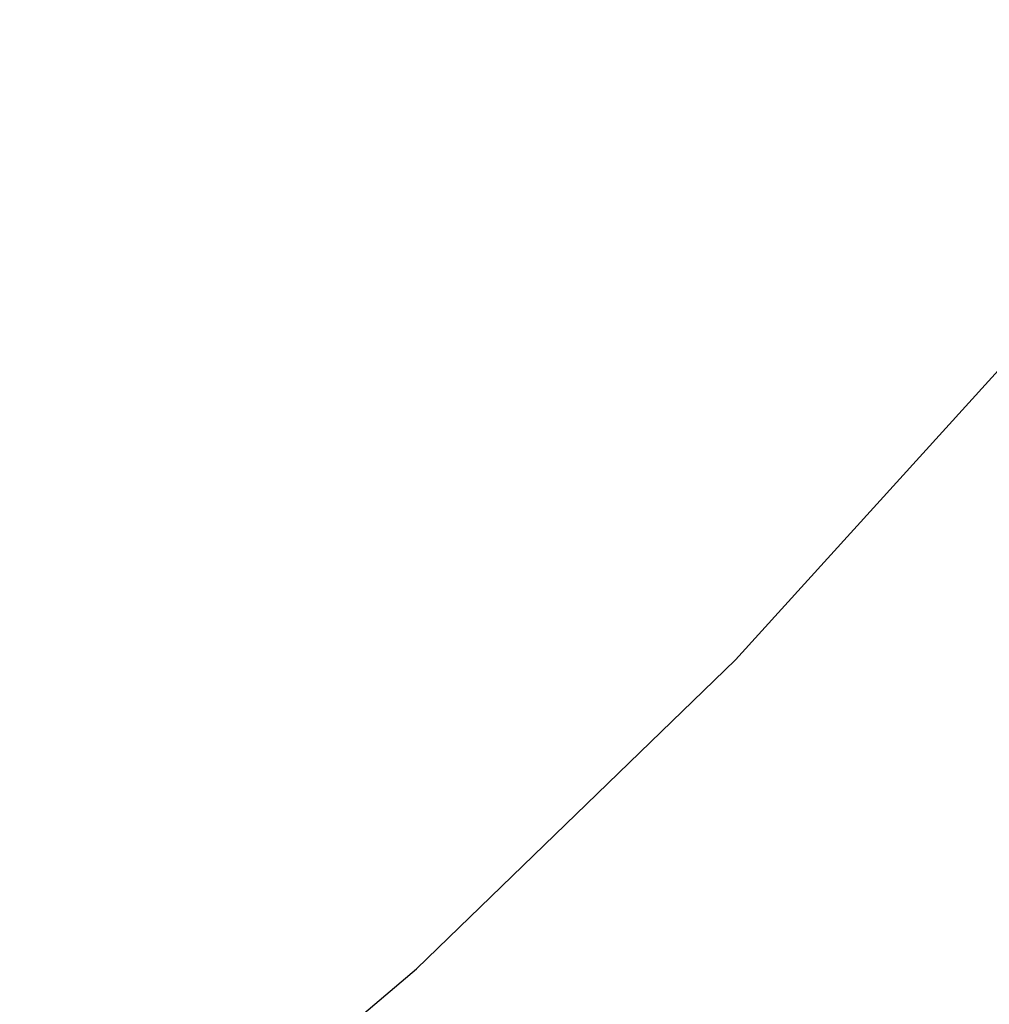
# Paper-space layout '_Isométrica' of a CAD drawing. Header units: millimetres. Extents: x -968 to -258, y -965 to -50.
# Tile 106 of 147: x -490 to -478, y -696 to -685. Entities that reach past the tile are written whole.
import ezdxf

# ---------------------------------------------------------------- set-up
doc = ezdxf.new("R2010")
doc.units = ezdxf.units.MM

psp = doc.layouts.new('_Isométrica')

# ---------------------------------------------------------------- linework, layer by layer
at = {"color": 7, "linetype": 'Continuous', "lineweight": 25, "flags": 128}
psp.add_lwpolyline([(-489.251, -699.359), (-485.252, -695.968), (-481.45, -692.287), (-477.85, -688.321), (-474.459, -684.076), (-471.282, -679.559), (-468.322, -674.776), (-465.586, -669.736), (-463.077, -664.446), (-460.798, -658.914), (-458.755, -653.148), (-456.949, -647.158), (-455.383, -640.953), (-454.061, -634.542), (-452.983, -627.935), (-452.152, -621.142)], dxfattribs=at)
at = {"color": 7, "linetype": 'Continuous', "lineweight": 25}
psp.add_open_spline([(-789.581, -524.225), (-788.993, -525.743), (-787.294, -530.134), (-784.333, -537.382), (-780.64, -545.95), (-776.758, -554.474), (-772.696, -562.946), (-768.456, -571.356), (-764.045, -579.695), (-759.466, -587.954), (-754.725, -596.124), (-749.827, -604.195), (-744.777, -612.16), (-739.581, -620.009), (-734.244, -627.734), (-728.773, -635.326), (-723.172, -642.776), (-717.449, -650.078), (-711.609, -657.221), (-705.658, -664.2), (-699.603, -671.005), (-693.45, -677.63), (-687.206, -684.066), (-680.877, -690.308), (-674.47, -696.346), (-667.991, -702.176), (-661.448, -707.789), (-654.847, -713.181), (-648.194, -718.343), (-641.498, -723.271), (-634.765, -727.958), (-628.002, -732.399), (-621.216, -736.588), (-614.414, -740.52), (-607.604, -744.19), (-600.793, -747.592), (-593.988, -750.724), (-587.198, -753.579), (-580.43, -756.154), (-573.691, -758.445), (-566.991, -760.448), (-560.336, -762.161), (-553.736, -763.581), (-547.2, -764.706), (-540.734, -765.533), (-534.349, -766.063), (-528.053, -766.294), (-521.855, -766.226), (-515.761, -765.861), (-509.782, -765.2), (-503.923, -764.245), (-498.193, -762.997), (-492.595, -761.464), (-487.145, -759.633), (-482.484, -757.823), (-479.703, -756.506), (-478.635, -756.001)], degree=3, knots=[0, 0, 0, 0, 0.00996, 0.028819, 0.047675, 0.066529, 0.08538, 0.10423, 0.123079, 0.141927, 0.160775, 0.179623, 0.198472, 0.217321, 0.236172, 0.255025, 0.273881, 0.292739, 0.3116, 0.330466, 0.349335, 0.36821, 0.387089, 0.405974, 0.424865, 0.443762, 0.462665, 0.481575, 0.500491, 0.519414, 0.538344, 0.55728, 0.576222, 0.595168, 0.614119, 0.633071, 0.652024, 0.670975, 0.68992, 0.708856, 0.727779, 0.746684, 0.765566, 0.784419, 0.803238, 0.822016, 0.840749, 0.859429, 0.878055, 0.896621, 0.915128, 0.933576, 0.951967, 0.970307, 0.988603, 1, 1, 1, 1], dxfattribs=at)

doc.saveas('drawing.dxf')
